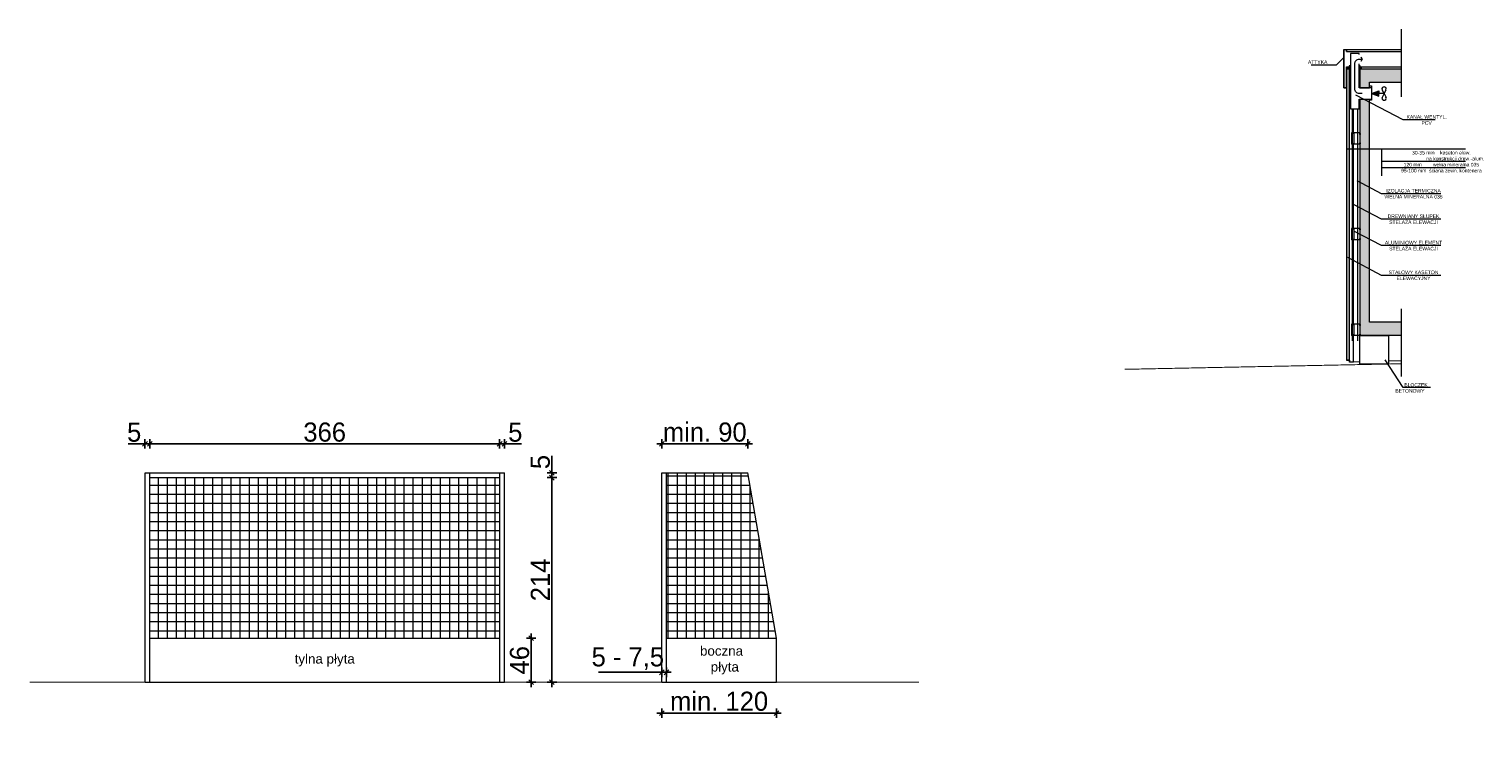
# Model space of a CAD drawing. Header units: millimetres. Extents: x 1962 to 3194, y -795 to -219.
# Tile 187 of 256: x 2519.11 to 2534.32, y -449.87 to -442.55. Entities that reach past the tile are written whole.
import ezdxf

# ---------------------------------------------------------------- set-up
doc = ezdxf.new("R2010")
doc.units = ezdxf.units.MM
doc.linetypes.add('HIDDEN', pattern=[9.525, 6.35, -3.175])
doc.layers.get('0').update_dxf_attribs({"lineweight": 5})
doc.layers.get('Defpoints').update_dxf_attribs({"lineweight": 9})
for name, color, linetype, lineweight in [('A_elewacje opisy', 63, 'Continuous', 9), ('A_hatch nawierzchnia', 253, 'Continuous', 9), ('A_hidden', 137, 'HIDDEN', 9), ('A_obiekty kontenery izolacja', 213, 'BATTING', 9), ('A_obiekty kontenery opisy', 142, 'Continuous', 9), ('A_przekrojowe', 42, 'Continuous', 9), ('A_widok', 142, 'Continuous', 9), ('A_wymiary detale', 82, 'Continuous', 9), ('A_wyposażenie wentylacja i klimatyzacja', 95, 'Continuous', 9)]:
    doc.layers.add(name, color=color, linetype=linetype, lineweight=lineweight)
doc.styles.get("Standard").update_dxf_attribs({"font": 'arial.ttf'})
doc.styles.add('wymiary pzt', font='txt')
doc.linetypes.add('BATTING', pattern='A,0.00254,-2.54,[134,ltypeshp.shx,S=2.54,R=0,X=-2.54,Y=0],-5.08,[134,ltypeshp.shx,S=2.54,R=180,X=2.54,Y=0],-2.54', length=10.16254)
doc.dimstyles.new('wymiary detale', dxfattribs={"dimtxt": 0.2, "dimasz": 0.05, "dimexe": 0.05, "dimexo": 0, "dimgap": 0.02, "dimtad": 1, "dimdec": 0, "dimlfac": 100, "dimzin": 0, "dimtxsty": 'wymiary pzt', "dimblk": 'OBLIQUE', "dimcen": 0.1, "dimdle": 0.05, "dimadec": 1, "dimazin": 0, "dimtfac": 1, "dimtmove": 0, "dimatfit": 3, "dimfxl": 0, "dimarcsym": 0})

# ---------------------------------------------------------------- blocks, each defined once
blk = doc.blocks.new('zw$17BA')
at = {"layer": 'A_widok'}
h = blk.add_hatch(dxfattribs=at)
h.set_pattern_fill('NET', color=256, scale=0.03, angle=294.9782, style=2)
h.set_pattern_definition([(1e-14, (-55.8582, -10.97349), (-1e-17, 0.09525), []), (90, (-55.8582, -10.97349), (-0.09525, -1e-17), [])])
h.paths.add_polyline_path([(-8.048, 0.46), (-4.388, 0.46), (-4.388, 2.14), (-8.048, 2.14)])
h = blk.add_hatch(dxfattribs=at)
h.set_pattern_fill('NET', color=256, scale=0.03, angle=294.9782, style=2)
h.set_pattern_definition([(9e-13, (-55.8582, -10.97349), (-2e-15, 0.09525), []), (90, (-55.8582, -10.97349), (-0.09525, -2e-15), [])])
h.paths.add_polyline_path([(-2.642, 0.46), (-1.492, 0.46), (-1.792, 2.19), (-2.642, 2.19)])
at = {"layer": 'A_przekrojowe', "const_width": 0.01}
blk.add_lwpolyline([(-9.306, 0), (0, 0)], dxfattribs=at)
at = {"layer": 'A_widok'}
for p, q in [((-8.098, 0), (-8.098, 2.19)), ((-8.098, 2.19), (-4.338, 2.19)), ((-8.048, 0), (-8.048, 2.19)), ((-8.048, 2.14), (-4.388, 2.14)), ((-4.388, 0), (-4.388, 2.19)), ((-4.338, 0), (-4.338, 2.19)), ((-2.692, 0), (-2.692, 2.19)), ((-2.692, 2.19), (-1.792, 2.19)), ((-2.642, 0), (-2.642, 2.19)), ((-1.492, 0.46), (-1.792, 2.19)), ((-8.048, 0.46), (-4.388, 0.46)), ((-2.642, 0.46), (-1.492, 0.46)), ((-1.492, 0), (-1.492, 0.46)), ((-8.098, 0), (-4.338, 0)), ((-2.692, 0), (-1.492, 0))]:
    blk.add_line(p, q, dxfattribs=at)
blk = doc.blocks.new('_Oblique')
at = {"color": 0, "linetype": 'ByBlock', "lineweight": -2}
blk.add_line((-0.5, -0.5), (0.5, 0.5), dxfattribs=at)
blk = doc.blocks.new('*D175')
at = {"layer": 'A_wymiary detale', "color": 0, "lineweight": -2}
for p, q in [((2520.374, -446.933), (2520.374, -446.833)), ((2524.034, -446.933), (2524.034, -446.833)), ((2520.324, -446.883), (2524.084, -446.883))]:
    blk.add_line(p, q, dxfattribs=at)
at = {"layer": 'Defpoints', "color": 0}
for p in [(2524.034, -446.883), (2520.374, -447.186), (2524.034, -447.186)]:
    blk.add_point(p, dxfattribs=at)
at = {"layer": 'A_wymiary detale', "color": 0, "lineweight": -2, "xscale": 0.05, "yscale": 0.05, "zscale": 0.05, "rotation": 180}
blk.add_blockref('_Oblique', (2520.374, -446.883), dxfattribs=at)
at = {"layer": 'A_wymiary detale', "color": 0, "lineweight": -2, "xscale": 0.05, "yscale": 0.05, "zscale": 0.05}
blk.add_blockref('_Oblique', (2524.034, -446.883), dxfattribs=at)
at = {"layer": 'A_wymiary detale', "color": 0, "insert": (2522.204, -446.761), "char_height": 0.2, "attachment_point": 5, "style": 'wymiary pzt'}
blk.add_mtext('366', dxfattribs=at)
blk = doc.blocks.new('*D176')
at = {"layer": 'A_wymiary detale', "color": 0, "lineweight": -2}
for p, q in [((2520.324, -446.933), (2520.324, -446.833)), ((2520.374, -446.933), (2520.374, -446.833)), ((2520.324, -446.883), (2520.147, -446.883)), ((2520.424, -446.883), (2520.324, -446.883))]:
    blk.add_line(p, q, dxfattribs=at)
at = {"layer": 'Defpoints', "color": 0}
for p in [(2520.324, -446.883), (2520.324, -447.186), (2520.374, -447.186)]:
    blk.add_point(p, dxfattribs=at)
at = {"layer": 'A_wymiary detale', "color": 0, "lineweight": -2, "xscale": 0.05, "yscale": 0.05, "zscale": 0.05}
for p, rotation in [((2520.324, -446.883), 180.0000000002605), ((2520.374, -446.883), 2.605510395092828e-10)]:
    blk.add_blockref('_Oblique', p, dxfattribs=dict(at, rotation=rotation))
at = {"layer": 'A_wymiary detale', "color": 0, "insert": (2520.211, -446.762), "char_height": 0.2, "attachment_point": 5, "style": 'wymiary pzt'}
blk.add_mtext('5', dxfattribs=at)
blk = doc.blocks.new('*D177')
at = {"layer": 'A_wymiary detale', "color": 0, "lineweight": -2}
for p, q in [((2524.034, -446.933), (2524.034, -446.833)), ((2524.084, -446.933), (2524.084, -446.833)), ((2523.984, -446.883), (2524.084, -446.883)), ((2524.084, -446.883), (2524.262, -446.883))]:
    blk.add_line(p, q, dxfattribs=at)
at = {"layer": 'Defpoints', "color": 0}
for p in [(2524.084, -446.883), (2524.034, -447.186), (2524.084, -447.186)]:
    blk.add_point(p, dxfattribs=at)
at = {"layer": 'A_wymiary detale', "color": 0, "lineweight": -2, "xscale": 0.05, "yscale": 0.05, "zscale": 0.05}
for p, rotation in [((2524.034, -446.883), 180.0000000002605), ((2524.084, -446.883), 2.605510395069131e-10)]:
    blk.add_blockref('_Oblique', p, dxfattribs=dict(at, rotation=rotation))
at = {"layer": 'A_wymiary detale', "color": 0, "insert": (2524.198, -446.762), "char_height": 0.2, "attachment_point": 5, "style": 'wymiary pzt'}
blk.add_mtext('5', dxfattribs=at)
blk = doc.blocks.new('*D178')
at = {"layer": 'A_wymiary detale', "color": 0, "lineweight": -2}
for p, q in [((2524.531, -447.236), (2524.631, -447.236)), ((2524.581, -447.186), (2524.581, -449.426)), ((2524.531, -449.376), (2524.631, -449.376))]:
    blk.add_line(p, q, dxfattribs=at)
at = {"layer": 'Defpoints', "color": 0}
for p in [(2520.374, -447.236), (2520.374, -449.376), (2524.581, -449.376)]:
    blk.add_point(p, dxfattribs=at)
at = {"layer": 'A_wymiary detale', "color": 0, "lineweight": -2, "xscale": 0.05, "yscale": 0.05, "zscale": 0.05}
for p, rotation in [((2524.581, -447.236), 89.99999999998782), ((2524.581, -449.376), 269.9999999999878)]:
    blk.add_blockref('_Oblique', p, dxfattribs=dict(at, rotation=rotation))
at = {"layer": 'A_wymiary detale', "color": 0, "insert": (2524.46, -448.306), "char_height": 0.2, "attachment_point": 5, "rotation": 90, "style": 'wymiary pzt'}
blk.add_mtext('214', dxfattribs=at)
blk = doc.blocks.new('*D179')
at = {"layer": 'A_wymiary detale', "color": 0, "lineweight": -2}
for p, q in [((2524.581, -447.186), (2524.581, -447.009)), ((2524.531, -447.186), (2524.631, -447.186)), ((2524.531, -447.236), (2524.631, -447.236)), ((2524.581, -447.286), (2524.581, -447.186))]:
    blk.add_line(p, q, dxfattribs=at)
at = {"layer": 'Defpoints', "color": 0}
for p in [(2520.374, -447.186), (2520.374, -447.236), (2524.581, -447.186)]:
    blk.add_point(p, dxfattribs=at)
at = {"layer": 'A_wymiary detale', "color": 0, "lineweight": -2, "xscale": 0.05, "yscale": 0.05, "zscale": 0.05}
for p, rotation in [((2524.581, -447.186), 90.0000000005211), ((2524.581, -447.236), 270.0000000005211)]:
    blk.add_blockref('_Oblique', p, dxfattribs=dict(at, rotation=rotation))
at = {"layer": 'A_wymiary detale', "color": 0, "insert": (2524.46, -447.073), "char_height": 0.2, "attachment_point": 5, "rotation": 90, "style": 'wymiary pzt'}
blk.add_mtext('5', dxfattribs=at)
blk = doc.blocks.new('*D180')
at = {"layer": 'A_wymiary detale', "color": 0, "lineweight": -2}
for p, q in [((2525.73, -446.933), (2525.73, -446.833)), ((2526.63, -446.933), (2526.63, -446.833)), ((2525.68, -446.883), (2526.68, -446.883))]:
    blk.add_line(p, q, dxfattribs=at)
at = {"layer": 'Defpoints', "color": 0}
for p in [(2526.63, -446.883), (2525.73, -447.186), (2526.63, -447.186)]:
    blk.add_point(p, dxfattribs=at)
at = {"layer": 'A_wymiary detale', "color": 0, "lineweight": -2, "xscale": 0.05, "yscale": 0.05, "zscale": 0.05}
for p, rotation in [((2525.73, -446.883), 179.9999999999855), ((2526.63, -446.883), 359.9999999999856)]:
    blk.add_blockref('_Oblique', p, dxfattribs=dict(at, rotation=rotation))
at = {"layer": 'A_wymiary detale', "color": 0, "insert": (2526.18, -446.761), "char_height": 0.2, "attachment_point": 5, "style": 'wymiary pzt'}
blk.add_mtext('min. 90', dxfattribs=at)
blk = doc.blocks.new('*D181')
at = {"layer": 'A_wymiary detale', "color": 0, "lineweight": -2}
for p, q in [((2524.314, -448.916), (2524.414, -448.916)), ((2524.364, -449.426), (2524.364, -448.866)), ((2524.314, -449.376), (2524.414, -449.376))]:
    blk.add_line(p, q, dxfattribs=at)
at = {"layer": 'Defpoints', "color": 0}
for p in [(2524.034, -448.916), (2524.364, -448.916), (2524.034, -449.376)]:
    blk.add_point(p, dxfattribs=at)
at = {"layer": 'A_wymiary detale', "color": 0, "lineweight": -2, "xscale": 0.05, "yscale": 0.05, "zscale": 0.05}
for p, rotation in [((2524.364, -448.916), 90), ((2524.364, -449.376), 270)]:
    blk.add_blockref('_Oblique', p, dxfattribs=dict(at, rotation=rotation))
at = {"layer": 'A_wymiary detale', "color": 0, "insert": (2524.243, -449.146), "char_height": 0.2, "attachment_point": 5, "rotation": 90, "style": 'wymiary pzt'}
blk.add_mtext('46', dxfattribs=at)
blk = doc.blocks.new('*D182')
at = {"layer": 'A_wymiary detale', "color": 0, "lineweight": -2}
for p, q in [((2525.73, -449.322), (2525.73, -449.222)), ((2525.78, -449.322), (2525.78, -449.222)), ((2525.73, -449.272), (2525.069, -449.272)), ((2525.83, -449.272), (2525.73, -449.272))]:
    blk.add_line(p, q, dxfattribs=at)
at = {"layer": 'Defpoints', "color": 0}
for p in [(2525.73, -449.272), (2525.73, -449.376), (2525.78, -449.376)]:
    blk.add_point(p, dxfattribs=at)
at = {"layer": 'A_wymiary detale', "color": 0, "lineweight": -2, "xscale": 0.05, "yscale": 0.05, "zscale": 0.05, "rotation": 180}
blk.add_blockref('_Oblique', (2525.73, -449.272), dxfattribs=at)
at = {"layer": 'A_wymiary detale', "color": 0, "lineweight": -2, "xscale": 0.05, "yscale": 0.05, "zscale": 0.05}
blk.add_blockref('_Oblique', (2525.78, -449.272), dxfattribs=at)
at = {"layer": 'A_wymiary detale', "color": 0, "insert": (2525.375, -449.129), "char_height": 0.2, "attachment_point": 5, "style": 'wymiary pzt'}
blk.add_mtext('5 - 7,5', dxfattribs=at)
blk = doc.blocks.new('*D183')
at = {"layer": 'A_wymiary detale', "color": 0, "lineweight": -2}
for p, q in [((2525.68, -449.699), (2526.98, -449.699)), ((2525.73, -449.649), (2525.73, -449.749)), ((2526.93, -449.649), (2526.93, -449.749))]:
    blk.add_line(p, q, dxfattribs=at)
at = {"layer": 'Defpoints', "color": 0}
for p in [(2525.73, -449.376), (2526.93, -449.376), (2526.93, -449.699)]:
    blk.add_point(p, dxfattribs=at)
at = {"layer": 'A_wymiary detale', "color": 0, "lineweight": -2, "xscale": 0.05, "yscale": 0.05, "zscale": 0.05}
for p, rotation in [((2525.73, -449.699), 179.9999999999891), ((2526.93, -449.699), 359.9999999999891)]:
    blk.add_blockref('_Oblique', p, dxfattribs=dict(at, rotation=rotation))
at = {"layer": 'A_wymiary detale', "color": 0, "insert": (2526.33, -449.576), "char_height": 0.2, "attachment_point": 5, "style": 'wymiary pzt'}
blk.add_mtext('min. 120', dxfattribs=at)
blk = doc.blocks.new('zw$912E')
at = {"layer": 'A_wyposażenie wentylacja i klimatyzacja'}
h = blk.add_hatch(color=256, dxfattribs=at)
h.dxf.hatch_style = 1
h.paths.add_polyline_path([(0.077, 0.028), (0.077, 0), (0.077, -0.028), (0, 0)])
for q in [(0.077, 0), (0.111, 0.04), (0.153, 0.04), (0.111, -0.04), (0.153, -0.04)]:
    blk.add_line((0.132, 0), q, dxfattribs=at)
for points in [[(0, 0), (0.077, 0.028), (0.077, 0)], [(0, 0), (0.077, -0.028), (0.077, 0)]]:
    blk.add_lwpolyline(points, dxfattribs=at)
for centre, radius, start, end in [((0.129, 0.049), 0.02, 136.1861, 207.5528), ((0.132, 0.046), 0.024, 43.8139, 136.1861), ((0.135, 0.049), 0.02, 332.4472, 43.8139), ((0.129, -0.049), 0.02, 152.4472, 223.8139), ((0.132, -0.046), 0.024, 223.8139, 316.1861), ((0.135, -0.049), 0.02, 316.1861, 27.5528)]:
    blk.add_arc(centre, radius, start, end, dxfattribs=at)

msp = doc.modelspace()

# ---------------------------------------------------------------- hatches: boundary and pattern name
at = {"layer": 'A_hatch nawierzchnia'}
h = msp.add_hatch(color=256, dxfattribs=at)
h.dxf.hatch_style = 1
h.paths.add_polyline_path([(2532.8952, -442.9606), (2532.9242, -442.9606), (2532.9242, -442.9396), (2532.9232, -442.9396), (2532.9232, -442.9296), (2532.9342, -442.9296), (2532.9342, -442.9396), (2532.9252, -442.9396), (2532.9252, -446.007), (2532.8952, -446.007)])
h = msp.add_hatch(color=256, dxfattribs=at)
h.dxf.hatch_style = 1
h.paths.add_polyline_path([(2533.0342, -444.6394), (2533.0342, -443.7394), (2533.0342, -443.6394), (2533.0342, -443.2796), (2533.1342, -443.2796), (2533.1342, -443.2896), (2533.1342, -445.6096), (2533.4635, -445.6096), (2533.4635, -445.7496), (2533.0342, -445.7496), (2533.0342, -445.7394), (2533.0342, -445.6394), (2533.0342, -444.7394)])
h.paths.add_polyline_path([(2533.1342, -443.1596), (2533.1342, -443.1396), (2533.1342, -443.0996), (2533.4635, -443.0996), (2533.4635, -442.9596), (2533.0552, -442.9596), (2533.0342, -442.9596), (2533.0342, -443.1596)])

# ---------------------------------------------------------------- linework, layer by layer
at = {"layer": 'A_elewacje opisy'}
for points in [[(2532.5245, -442.9189), (2532.7882, -442.9189), (2532.8652, -442.8417)], [(2533.822, -443.4953), (2533.487, -443.4953), (2532.991, -443.2348)], [(2534.1375, -443.8001), (2532.8952, -443.8001)], [(2533.2595, -443.8001), (2533.2595, -444.0806)], [(2534.1375, -443.9316), (2533.2595, -443.9316)], [(2534.1375, -443.9947), (2533.2595, -443.9947)], [(2533.8818, -444.2672), (2533.2595, -444.2672), (2533.0042, -444.1331)], [(2533.8818, -444.5339), (2533.2595, -444.5339), (2532.9652, -444.3793)], [(2533.8818, -444.8099), (2533.2595, -444.8099), (2532.9702, -444.6579)], [(2533.8818, -445.1207), (2533.2595, -445.1207), (2532.9056, -444.9355)], [(2533.7704, -446.2945), (2533.4858, -446.2945), (2533.2984, -446.0028)]]:
    msp.add_lwpolyline(points, dxfattribs=at)
at = {"layer": 'A_hatch nawierzchnia'}
msp.add_lwpolyline([(2533.0589, -443.2196), (2533.0292, -443.2196, -0.4142136), (2532.9792, -443.1696), (2532.9792, -442.9096, -0.4142136), (2533.0292, -442.8596), (2533.0589, -442.8596)], format="xyb", dxfattribs=at)
msp.add_lwpolyline([(2533.0416, -442.8346), (2533.0589, -442.8596), (2533.0416, -442.8846)], dxfattribs=at)
at = {"layer": 'A_hidden'}
for p, q in [((2533.4635, -442.5452), (2533.4635, -443.2541)), ((2533.4635, -445.4712), (2533.4635, -446.1801))]:
    msp.add_line(p, q, dxfattribs=at)
at = {"layer": 'A_hidden', "ltscale": 0.1}
for points in [[(2533.0242, -443.6394), (2533.0442, -443.6394)], [(2533.0242, -443.7394), (2533.0442, -443.7394)], [(2533.0242, -444.6394), (2533.0442, -444.6394)], [(2533.0242, -444.7394), (2533.0442, -444.7394)], [(2533.0242, -445.6394), (2533.0442, -445.6394)], [(2533.0242, -445.7394), (2533.0442, -445.7394)]]:
    msp.add_lwpolyline(points, dxfattribs=at)
at = {"layer": 'A_obiekty kontenery izolacja', "ltscale": 0.13}
for p, q in [((2532.9527, -443.3796), (2532.9527, -445.807)), ((2533.0067, -443.3796), (2533.0067, -445.807))]:
    msp.add_line(p, q, dxfattribs=at)
at = {"layer": 'A_obiekty kontenery opisy'}
for p, q in [((2532.8942, -442.9396), (2532.9222, -442.9396)), ((2533.0352, -442.9396), (2533.4635, -442.9396))]:
    msp.add_line(p, q, dxfattribs=at)
at = {"layer": 'A_przekrojowe', "ltscale": 0.2}
for p, q in [((2533.0342, -442.9596), (2533.4635, -442.9596)), ((2533.0342, -442.9596), (2533.0342, -443.1596)), ((2533.0342, -443.1596), (2533.1342, -443.1596)), ((2533.0342, -443.2796), (2533.1342, -443.2796)), ((2533.0342, -443.2796), (2533.0342, -445.7496)), ((2533.4635, -445.7496), (2533.0342, -445.7496))]:
    msp.add_line(p, q, dxfattribs=at)
for points in [[(2532.8942, -442.7796), (2532.8932, -442.7796), (2532.8932, -442.7606), (2532.8652, -442.7606), (2532.8652, -443.1586), (2532.8932, -443.1586), (2532.8932, -442.9396), (2532.8942, -442.9396), (2532.8942, -443.1596), (2532.8642, -443.1596), (2532.8642, -442.7596), (2532.8942, -442.7596), (2532.8942, -442.7796)], [(2533.0242, -442.8096), (2533.0242, -442.7996), (2532.9342, -442.7996), (2532.9342, -443.3796), (2533.0242, -443.3796), (2533.0242, -443.2796), (2533.0342, -443.2796), (2533.1537, -443.2796), (2533.1537, -443.2896), (2533.1342, -443.2896)], [(2532.9342, -442.9286), (2532.9222, -442.9286), (2532.9222, -442.9586), (2532.9022, -442.9586), (2532.9022, -442.9596), (2532.9232, -442.9596), (2532.9232, -442.9296), (2532.9342, -442.9296)], [(2533.1342, -443.1396), (2533.1537, -443.1396), (2533.1537, -443.1596), (2533.0242, -443.1596), (2533.0242, -442.9096)], [(2533.0242, -442.9296), (2533.0342, -442.9296), (2533.0342, -442.9596), (2533.0552, -442.9596), (2533.0552, -442.9586), (2533.0352, -442.9586), (2533.0352, -442.9286), (2533.0242, -442.9286)], [(2533.1342, -443.1596), (2533.1342, -443.0996), (2533.4635, -443.0996)], [(2533.4635, -445.6096), (2533.1342, -445.6096), (2533.1342, -443.2796)]]:
    msp.add_lwpolyline(points, dxfattribs=at)
msp.add_lwpolyline([(2532.9232, -442.9396), (2532.9232, -442.9596), (2532.8942, -442.9596), (2532.8942, -446.008), (2532.9242, -446.008), (2532.9242, -446.028), (2532.9252, -446.028), (2532.9252, -446.007), (2532.8952, -446.007), (2532.8952, -442.9606), (2532.9242, -442.9606), (2532.9242, -442.9396)], close=True, dxfattribs=at)
at = {"layer": 'A_przekrojowe', "const_width": 0.01}
msp.add_lwpolyline([(2533.4635, -446.0454), (2530.5732, -446.1034)], dxfattribs=at)
at = {"layer": 'A_widok'}
for p, q in [((2532.8942, -442.7596), (2533.4635, -442.7596)), ((2532.8942, -442.7796), (2533.4635, -442.7796)), ((2532.9252, -446.0272), (2532.9252, -442.9396)), ((2532.9252, -442.9396), (2532.9342, -442.9396)), ((2533.1537, -443.1596), (2533.1537, -443.2796)), ((2532.9652, -443.6296), (2532.9652, -443.3796)), ((2533.0342, -443.6296), (2532.9452, -443.6296)), ((2532.9452, -443.6296), (2532.9452, -443.7496)), ((2532.9702, -443.6296), (2532.9702, -443.7496)), ((2533.0342, -443.7496), (2532.9452, -443.7496)), ((2532.9652, -444.6296), (2532.9652, -443.7496)), ((2533.0342, -444.6296), (2532.9452, -444.6296)), ((2532.9452, -444.6296), (2532.9452, -444.7496)), ((2532.9702, -444.6296), (2532.9702, -444.7496)), ((2533.0342, -444.7496), (2532.9452, -444.7496)), ((2532.9652, -445.6296), (2532.9652, -444.7496)), ((2533.0342, -445.6296), (2532.9452, -445.6296)), ((2532.9452, -445.6296), (2532.9452, -445.7496)), ((2533.0342, -445.7496), (2532.9452, -445.7496)), ((2532.9652, -446.0272), (2532.9652, -445.7496)), ((2532.9702, -445.6296), (2532.9702, -445.7496)), ((2533.0342, -446.0258), (2532.9252, -446.028)), ((2532.9652, -446.0272), (2532.9252, -446.0272)), ((2533.4635, -446.0154), (2533.3342, -446.018))]:
    msp.add_line(p, q, dxfattribs=at)
msp.add_lwpolyline([(2533.0342, -446.048), (2533.0342, -445.7496), (2533.3342, -445.7496), (2533.3342, -446.048)], close=True, dxfattribs=at)
for centre in [(2532.9582, -443.6394), (2532.9582, -443.7398), (2532.9582, -444.6394), (2532.9582, -444.7398), (2532.9582, -445.6394), (2532.9582, -445.7398)]:
    msp.add_circle(centre, 0.0025, dxfattribs=at)

# ---------------------------------------------------------------- block references
msp.add_blockref('zw$17BA', (2528.4226, -449.3764))
at = {"layer": 'A_wyposażenie wentylacja i klimatyzacja'}
msp.add_blockref('zw$912E', (2533.1537, -443.2196), dxfattribs=at)

# ---------------------------------------------------------------- texts
at = {"layer": 'A_elewacje opisy', "attachment_point": 5}
for s, insert, char_height, width in [('{\\fArial|b0|i0|c0|p34;\\W8.54309; }ATTYKA', (2532.5294, -442.8899), 0.0375, 0.45238), ('KANAŁ WENTYL. \\PPCV', (2533.7312, -443.4953), 0.0375, 0.45238), ('30-35 mm    kaseton elew. \\P                    na konstrukcji drew.-alum.\\P120 mm        wełna mineralna 035\\P95-100 mm  ściana zewn. kontenera', (2533.8859, -443.9319), 0.0375, 1.218896), ('IZOLACJA TERMICZNA\\PWEŁNA MINERALNA 035', (2533.5945, -444.2672), 0.0375, 0.66761), ('DREWNIANY SŁUPEK\\PSTELAŻA ELEWACJI', (2533.5945, -444.5339), 0.0375, 0.66761), ('ALUMINIOWY ELEMENT\\PSTELAŻA ELEWACJI', (2533.5945, -444.8099), 0.0375, 0.66761), ('STALOWY KASETON\\PELEWACYJNY', (2533.5945, -445.1207), 0.0375, 0.66761), ('{\\fArial|b0|i0|c0|p34;\\W8.67164; }BLOCZEK {\\fArial|b0|i0|c0|p34;\\W8.67164; }BETONOWY', (2533.5571, -446.2981), 0.0375, 0.439955), ('tylna płyta', (2522.2044, -449.1464), 0.1, 1.15), ('boczna\\P{\\fArial|b0|i0|c0|p34;\\W1.76538; }płyta', (2526.3553, -449.1464), 0.1, 1.15)]:
    msp.add_mtext(s, dxfattribs=dict(at, insert=insert, char_height=char_height, width=width))

# ---------------------------------------------------------------- dimensions: what is measured, and where the dimension line sits
at = {"layer": 'A_wymiary detale'}
dim = msp.add_aligned_dim(p1=(2525.7303, -447.1864), p2=(2526.6303, -447.1864), distance=0.303, text='min. 90', dimstyle='wymiary detale', dxfattribs=at)
dim.commit()
dim.dimension.update_dxf_attribs({"geometry": '*D180', "text_midpoint": (2526.1803, -446.7613)})
for p1, p2, distance, picture, middle in [((2520.3744, -447.1864), (2520.3244, -447.1864), -0.303, '*D176', (2520.2108, -446.7623)), ((2520.3744, -447.1864), (2524.0344, -447.1864), 0.303, '*D175', (2522.2044, -446.7613)), ((2524.0344, -447.1864), (2524.0844, -447.1864), 0.303, '*D177', (2524.1981, -446.7623)), ((2520.3744, -447.2364), (2520.3744, -447.1864), -4.2066, '*D179', (2524.46, -447.0727)), ((2520.3744, -447.2364), (2520.3744, -449.3764), 4.2066, '*D178', (2524.4599, -448.3064)), ((2524.0344, -449.3764), (2524.0344, -448.9164), -0.3295, '*D181', (2524.243, -449.1464))]:
    dim = msp.add_aligned_dim(p1=p1, p2=p2, distance=distance, dimstyle='wymiary detale', dxfattribs=at)
    dim.commit()
    dim.dimension.update_dxf_attribs({"geometry": picture, "text_midpoint": middle})
for p1, p2, distance, text, picture, middle in [((2525.7803, -449.3764), (2525.7303, -449.3764), -0.1043, '5 - 7,5', '*D182', (2525.3747, -449.1294)), ((2525.7303, -449.3764), (2526.9303, -449.3764), -0.3221, 'min. <>', '*D183', (2526.3303, -449.5764))]:
    dim = msp.add_aligned_dim(p1=p1, p2=p2, distance=distance, text=text, dimstyle='wymiary detale', override={"dimtxsty": 'wymiary pzt'}, dxfattribs=at)
    dim.commit()
    dim.dimension.update_dxf_attribs({"geometry": picture, "text_midpoint": middle})

doc.saveas('drawing.dxf')
